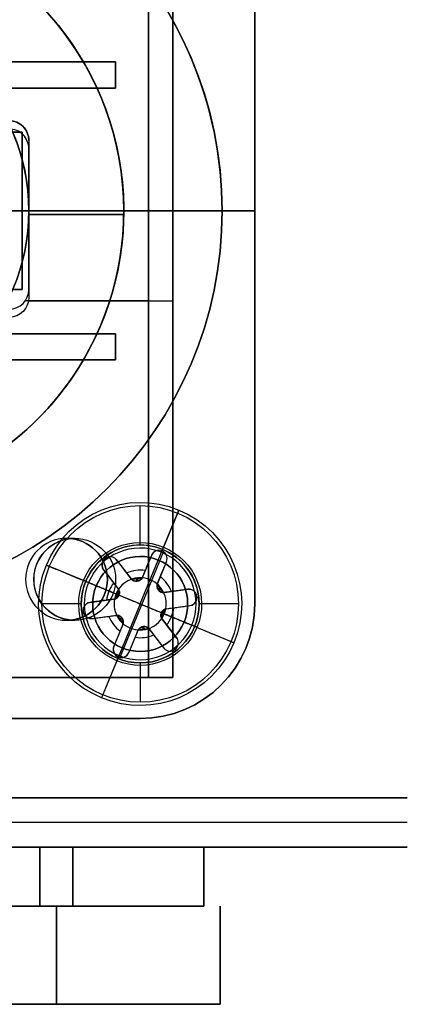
# Model space of a CAD drawing. Header units: millimetres. Extents: x -46 to 44, y -123 to 4.
# Tile 5 of 10: x 6 to 18, y -119 to -89. Entities that reach past the tile are written whole.
import ezdxf

# ---------------------------------------------------------------- set-up
doc = ezdxf.new("R2010")
doc.units = ezdxf.units.MM
doc.layers.add('Livello 01', color=7, linetype='Continuous')

# ---------------------------------------------------------------- blocks, each defined once
blk = doc.blocks.new('MCP045B01GRZ_A')
at = {"layer": 'Livello 01', "color": 254, "true_color": 0xcad1ee}
for p, q in [((234.814, 20.5, 17.657), (234.814, 20.5, -17.657)), ((124.869, 19.75, 17.657), (124.869, 19.75, -17.657)), ((344.76, 19.75, 17.657), (344.76, 19.75, -17.657)), ((234.814, 19, 17.657), (234.814, 19, -17.657))]:
    blk.add_line(p, q, dxfattribs=at)
for points in [[(124.869, 20.5, 17.657), (124.869, 20.5, -17.657)], [(344.76, 20.5, -17.657), (344.76, 20.5, 17.657)], [(124.869, 19, 17.657), (124.869, 19, -17.657)], [(344.76, 19, -17.657), (344.76, 19, 17.657)]]:
    blk.add_open_spline(points, degree=1, dxfattribs=at)
blk = doc.blocks.new('MCA045B01GRZ_A')
at = {"layer": 'Livello 01', "rotation": 360}
blk.add_blockref('MCP045B01GRZ_A', (-232.91, -75.246), dxfattribs=at)
blk = doc.blocks.new('BRD150000A')
at = {"layer": 'Livello 01', "color": 254, "true_color": 0xcad1ee}
for p, q in [((-3.25, 22.75, -25.707), (20.75, 22.75, -25.707)), ((8.75, 22.75, -23.457), (8.75, 21.75, -23.457)), ((8.75, 22.75, -23.457), (8.75, 22.75, -27.957)), ((8.75, 22.75, -27.957), (8.75, 21.75, -27.957)), ((8.75, 21.75, -3.957), (8.75, 15.65, -3.957)), ((8.75, 21.75, -30.457), (8.75, 18.75, -30.457)), ((0, 20.25, -0.979), (23, 20.25, -0.979)), ((11.5, 15.842, -1.957), (11.5, 20.25, -1.957)), ((11.5, 20.25, -1.957), (11.5, 20.25)), ((11.5, 15.842), (11.5, 20.25)), ((23, 0, -0.979), (23, 20.25, -0.979)), ((24.25, 0.25, -25.707), (24.25, 19.25, -25.707)), ((8.75, 18.75, -30.457), (8.75, 18.75, -10.457)), ((8.859, 18.749, -10.457), (8.859, 15.849, -10.457)), ((4.2, 13.8, -2.957), (4.2, 18.5, -2.957)), ((4.2, 18.5, -2.957), (5, 18.5, -2.957)), ((4.6, 18.5, -3.957), (4.6, 18.5, -1.957)), ((5, 13.8, -2.957), (5, 18.5, -2.957)), ((12.5, 13.8, -2.957), (12.5, 18.5, -2.957)), ((12.5, 18.5, -2.957), (13.3, 18.5, -2.957)), ((12.9, 18.5, -3.957), (12.9, 18.5, -1.957)), ((13.3, 13.8, -2.957), (13.3, 18.5, -2.957)), ((20, 18.5), (20, 18.5, -1.957)), ((4.2, 16.15, -3.957), (4.2, 16.15, -1.957)), ((5, 16.15, -1.957), (5, 16.15, -3.957)), ((12.5, 16.15, -3.957), (12.5, 16.15, -1.957)), ((13.3, 16.15, -1.957), (13.3, 16.15, -3.957)), ((20, 16), (20, 16, -1.957)), ((6.35, 15.65, -0.957), (11.15, 15.65, -0.957)), ((6.35, 15.15, -0.957), (6.35, 15.65, -0.957)), ((6.6, 15.85, -0.979), (11.4, 15.85, -0.979)), ((8.75, 15.85, -30.457), (8.75, 12.75, -30.457)), ((8.75, 15.65, -3.957), (8.75, 15.65, 2.043)), ((8.75, 15.65, 2.043), (8.75, 15.15, 2.043)), ((9, 15.85), (9, 15.85, -1.957)), ((11.15, 15.15, -0.957), (11.15, 15.65, -0.957)), ((8.75, 6.75, -30.457), (8.75, 3.65, -30.457)), ((4.2, 1, -2.957), (4.2, 5.7, -2.957)), ((5, 1, -2.957), (5, 5.7, -2.957)), ((12.5, 1, -2.957), (12.5, 5.7, -2.957)), ((13.3, 1, -2.957), (13.3, 5.7, -2.957)), ((6.35, 3.85, -0.957), (6.35, 4.35, -0.957)), ((8.75, 4.35, 2.043), (8.75, 3.85, 2.043)), ((11.15, 3.85, -0.957), (11.15, 4.35, -0.957)), ((6.35, 3.85, -0.957), (11.15, 3.85, -0.957)), ((6.85, 3.65, -0.979), (11.15, 3.65, -0.979)), ((8.75, 3.85, -3.957), (8.75, -2.25, -3.957)), ((8.75, 3.85, 2.043), (8.75, 3.85, -3.957)), ((8.859, 3.651, -10.457), (8.859, 0.751, -10.457)), ((9, 3.65, -1.957), (9, 3.65)), ((11.5, 0, -1.957), (11.5, 3.763, -1.957)), ((11.5, 0), (11.5, 3.763)), ((20, 3.75), (20, 3.75, -1.957)), ((4.2, 3.35, -3.957), (4.2, 3.35, -1.957)), ((5, 3.35, -1.957), (5, 3.35, -3.957)), ((12.5, 3.35, -3.957), (12.5, 3.35, -1.957)), ((13.3, 3.35, -1.957), (13.3, 3.35, -3.957)), ((20, 1.25), (20, 1.25, -1.957)), ((4.2, 1, -2.957), (5, 1, -2.957)), ((4.6, 1, -1.957), (4.6, 1, -3.957)), ((12.5, 1, -2.957), (13.3, 1, -2.957)), ((12.9, 1, -1.957), (12.9, 1, -3.957)), ((8.75, 0.75, -30.457), (8.75, -2.25, -30.457)), ((0, 0, -0.979), (23, 0, -0.979)), ((11.5, 0), (11.5, 0, -1.957)), ((18.95, 0.25, -26.757), (17.75, 0.25, -27.957)), ((18.95, 0.25, -23.457), (18.95, 0.25, -26.757)), ((22.55, 0.25, -23.457), (22.55, 0.25, -26.757)), ((22.55, 0.25, -26.757), (23.75, 0.25, -27.957)), ((8.75, -2.25, -23.457), (8.75, -3.25, -23.457)), ((8.75, -2.25, -27.957), (8.75, -3.25, -27.957))]:
    blk.add_line(p, q, dxfattribs=at)
at = {"layer": 'Livello 01', "color": 254, "true_color": 0xcad1ee, "extrusion": (-2.74448e-17, -8.74227e-08, 1)}
blk.add_arc((20.75, 19.25, -23.457), 3.5, 360, 90, dxfattribs=at)
at = {"layer": 'Livello 01', "color": 254, "true_color": 0xcad1ee, "extrusion": (-2.74449e-17, -8.74227e-08, 1)}
blk.add_arc((20.75, 19.25, -27.957), 3.5, 360, 90, dxfattribs=at)
at = {"layer": 'Livello 01', "color": 254, "true_color": 0xcad1ee, "extrusion": (0, 8.74227e-08, -1)}
for centre, radius, start, end in [((-20.75, 19.25, 25.707), 3.5, 90, 180), ((-20.75, 0.25, 25.107), 1.8, 270, 90), ((-20.75, 0.25, 25.107), 1.8, 90, 270), ((-20.75, 0.25, 25.707), 3.5, 180, 270)]:
    blk.add_arc(centre, radius, start, end, dxfattribs=at)
at = {"layer": 'Livello 01', "color": 254, "true_color": 0xcad1ee, "extrusion": (3.82118e-23, -8.74227e-08, 1)}
blk.add_arc((8.75, 9.75, -3.957), 12, 90, 270, dxfattribs=at)
at = {"layer": 'Livello 01', "color": 254, "true_color": 0xcad1ee, "extrusion": (3.60052e-23, -8.74227e-08, 1)}
for centre in [(8.75, 9.75, -30.457), (8.75, 9.75, -23.457)]:
    blk.add_arc(centre, 12, 90, 270, dxfattribs=at)
at = {"layer": 'Livello 01', "color": 254, "true_color": 0xcad1ee, "extrusion": (-3.60052e-23, 8.74227e-08, -1)}
for start, end in [(270, 90), (90, 270)]:
    blk.add_arc((-8.75, 9.75, 27.957), 12, start, end, dxfattribs=at)
at = {"layer": 'Livello 01', "color": 254, "true_color": 0xcad1ee, "extrusion": (0, -8.74227e-08, 1)}
for centre, radius, start, end in [((8.75, 9.75, -13.707), 12, 90, 270), ((8.75, 9.75, -29.207), 12, 90, 270), ((8.75, 9.75, -13.707), 12, 270, 90), ((8.75, 9.75, -29.207), 12, 270, 90), ((8.75, 9.75, -20.457), 9, 16.7914, 169.436), ((8.75, 9.75, -20.457), 6.1, 90, 270), ((8.75, 9.75, -20.457), 6.1, 270, 90), ((8.75, 9.75, -20.457), 9, 190.564, 270), ((8.75, 9.75, -20.457), 9, 270, 343.2086)]:
    blk.add_arc(centre, radius, start, end, dxfattribs=at)
at = {"layer": 'Livello 01', "color": 254, "true_color": 0xcad1ee, "extrusion": (3.95357e-23, -8.74227e-08, 1)}
for centre in [(8.75, 9.75, -23.457), (8.75, 9.75, -30.457)]:
    blk.add_arc(centre, 12, 270, 90, dxfattribs=at)
at = {"layer": 'Livello 01', "color": 254, "true_color": 0xcad1ee, "extrusion": (-3.77705e-23, 8.74227e-08, -1)}
blk.add_arc((-8.75, 9.75, 3.957), 12, 90, 270, dxfattribs=at)
at = {"layer": 'Livello 01', "color": 254, "true_color": 0xcad1ee, "extrusion": (4.46045e-17, 8.74227e-08, -1)}
blk.add_arc((-8.75, 9.75, 10.457), 9, 10.564, 163.2086, dxfattribs=at)
at = {"layer": 'Livello 01', "color": 254, "true_color": 0xcad1ee, "extrusion": (1.49245e-16, 8.74227e-08, -1)}
blk.add_arc((-8.75, 9.75, 30.457), 9, 10.564, 163.2086, dxfattribs=at)
at = {"layer": 'Livello 01', "color": 254, "true_color": 0xcad1ee, "extrusion": (0, 0, -1)}
for centre, radius, start, end in [((-20, 17.25), 1.25, 360, 180), ((-20, 17.25, 1.957), 1.25, 360, 180), ((-20, 17.25, 0.979), 1.25, 0, 180), ((-20, 17.25), 1.25, 180, 0), ((-20, 17.25, 0.979), 1.25, 180, 0), ((-6.6, 15.25), 0.6, 0, 90), ((-6.6, 15.25, 0.979), 0.6, 0, 90), ((-11.4, 15.25), 0.6, 90, 270), ((-11.4, 15.25, 1.957), 0.6, 90, 270), ((-11.4, 15.25, 0.979), 0.6, 90, 270), ((-11.15, 4.25), 0.6, 90, 270), ((-11.15, 4.25, 1.957), 0.6, 90, 270), ((-11.15, 4.25, 0.979), 0.6, 90, 270), ((-6.85, 4.25), 0.6, 270, 0), ((-6.85, 4.25, 1.957), 0.6, 270, 0), ((-6.85, 4.25, 0.979), 0.6, 270, 0), ((-20, 2.5), 1.25, 0, 180), ((-20, 2.5, 1.957), 1.25, 0, 180), ((-20, 2.5, 0.979), 1.25, 0, 180), ((-20, 2.5), 1.25, 180, 0), ((-20, 2.5, 0.979), 1.25, 180, 0)]:
    blk.add_arc(centre, radius, start, end, dxfattribs=at)
at = {"layer": 'Livello 01', "color": 254, "true_color": 0xcad1ee}
for centre, radius, start, end in [((20, 17.25, -1.957), 1.25, 180, 0), ((6.6, 15.25, -1.957), 0.6, 90, 180), ((20, 2.5, -1.957), 1.25, 180, 0)]:
    blk.add_arc(centre, radius, start, end, dxfattribs=at)
at = {"layer": 'Livello 01', "color": 254, "true_color": 0xcad1ee, "extrusion": (3.22143e-23, -8.74227e-08, 1)}
for start, end in [(90, 270), (270, 90)]:
    blk.add_arc((8.75, 9.75, -30.457), 6.1, start, end, dxfattribs=at)
at = {"layer": 'Livello 01', "color": 254, "true_color": 0xcad1ee, "extrusion": (-3.91595e-23, 8.74227e-08, -1)}
for start, end in [(270, 90), (90, 270)]:
    blk.add_arc((-8.75, 9.75, 10.457), 6.1, start, end, dxfattribs=at)
at = {"layer": 'Livello 01', "color": 254, "true_color": 0xcad1ee, "extrusion": (4.7994e-16, 8.74227e-08, -1)}
blk.add_arc((-8.75, 9.75, 30.457), 9, 270, 349.436, dxfattribs=at)
at = {"layer": 'Livello 01', "color": 254, "true_color": 0xcad1ee, "extrusion": (3.13697e-16, 8.74227e-08, -1)}
blk.add_arc((-8.75, 9.75, 10.457), 9, 270, 349.436, dxfattribs=at)
at = {"layer": 'Livello 01', "color": 254, "true_color": 0xcad1ee, "extrusion": (6.75807e-16, -8.74227e-08, 1)}
blk.add_arc((8.75, 9.75, -30.457), 9, 270, 343.2086, dxfattribs=at)
at = {"layer": 'Livello 01', "color": 254, "true_color": 0xcad1ee, "extrusion": (8.62966e-17, 8.74227e-08, -1)}
blk.add_arc((-8.75, 9.75, 10.457), 9, 196.7914, 270, dxfattribs=at)
at = {"layer": 'Livello 01', "color": 254, "true_color": 0xcad1ee, "extrusion": (2.63707e-23, -8.74227e-08, 1)}
for start, end in [(90, 270), (270, 90)]:
    blk.add_arc((20.75, 0.25, -27.957), 3, start, end, dxfattribs=at)
at = {"layer": 'Livello 01', "color": 254, "true_color": 0xcad1ee, "extrusion": (-2.83559e-23, 8.74227e-08, -1)}
for start, end in [(270, 90), (90, 270)]:
    blk.add_arc((-20.75, 0.25, 23.457), 1.8, start, end, dxfattribs=at)
at = {"layer": 'Livello 01', "color": 254, "true_color": 0xcad1ee, "extrusion": (3.62014e-23, -8.74227e-08, 1)}
blk.add_arc((20.75, 0.25, -26.757), 1.8, 90, 270, dxfattribs=at)
at = {"layer": 'Livello 01', "color": 254, "true_color": 0xcad1ee, "extrusion": (5.65996e-23, -8.74227e-08, 1)}
blk.add_arc((20.75, 0.25, -26.757), 1.8, 270, 90, dxfattribs=at)
at = {"layer": 'Livello 01', "color": 254, "true_color": 0xcad1ee, "extrusion": (-2.74447e-17, -8.74227e-08, 1)}
for centre in [(20.75, 0.25, -23.457), (20.75, 0.25, -27.957)]:
    blk.add_arc(centre, 3.5, 270, 360, dxfattribs=at)
at = {"layer": 'Livello 01', "color": 254, "true_color": 0xcad1ee}
for points in [[(20.75, 22.75, -23.457), (-3.25, 22.75, -23.457)], [(-3.25, 22.75, -27.957), (20.75, 22.75, -27.957)], [(20.75, 22.75, -27.957), (20.75, 22.75, -23.457)], [(8.75, 21.75, -23.457), (8.75, 21.75, -3.957)], [(8.75, 21.75, -30.457), (8.75, 21.75, -27.957)], [(23, 20.25, -1.957), (0, 20.25, -1.957)], [(0, 20.25), (23, 20.25)], [(23, 0, -1.957), (23, 20.25, -1.957)], [(23, 20.25), (23, 20.25, -1.957)], [(23, 20.25), (23, 0)], [(24.25, 0.25, -23.457), (24.25, 19.25, -23.457)], [(24.25, 19.25, -23.457), (24.25, 19.25, -27.957)], [(24.25, 19.25, -27.957), (24.25, 0.25, -27.957)], [(4.2, 13.8, -3.957), (4.2, 18.5, -3.957)], [(4.2, 18.5, -3.957), (5, 18.5, -3.957)], [(4.2, 18.5, -1.957), (4.2, 18.5, -3.957)], [(4.2, 13.8, -1.957), (4.2, 18.5, -1.957)], [(5, 18.5, -1.957), (4.2, 18.5, -1.957)], [(5, 18.5, -3.957), (5, 13.8, -3.957)], [(5, 18.5, -3.957), (5, 18.5, -1.957)], [(5, 18.5, -1.957), (5, 13.8, -1.957)], [(12.5, 13.8, -3.957), (12.5, 18.5, -3.957)], [(12.5, 18.5, -3.957), (13.3, 18.5, -3.957)], [(12.5, 18.5, -1.957), (12.5, 18.5, -3.957)], [(12.5, 13.8, -1.957), (12.5, 18.5, -1.957)], [(13.3, 18.5, -1.957), (12.5, 18.5, -1.957)], [(13.3, 18.5, -3.957), (13.3, 13.8, -3.957)], [(13.3, 18.5, -3.957), (13.3, 18.5, -1.957)], [(13.3, 18.5, -1.957), (13.3, 13.8, -1.957)], [(18.75, 17.25), (18.75, 17.25, -1.957)], [(21.25, 17.25, -1.957), (21.25, 17.25)], [(6.35, 15.65, -3.957), (11.15, 15.65, -3.957)], [(6.35, 15.15, -3.957), (6.35, 15.65, -3.957)], [(6.35, 15.65, -3.957), (6.35, 15.65, 2.043)], [(6.35, 15.65, 2.043), (11.15, 15.65, 2.043)], [(6.35, 15.65, 2.043), (6.35, 15.15, 2.043)], [(6.6, 15.85), (6.6, 15.85, -1.957)], [(6.6, 15.85, -1.957), (11.4, 15.85, -1.957)], [(6.6, 15.85), (11.4, 15.85)], [(8.75, 15.85, -30.457), (8.75, 15.85, -10.457)], [(11.15, 15.65, -3.957), (11.15, 15.15, -3.957)], [(11.15, 15.65, 2.043), (11.15, 15.65, -3.957)], [(11.15, 15.65, 2.043), (11.15, 15.15, 2.043)], [(11.4, 15.85, -1.957), (11.4, 15.85)], [(4.2, 1, -3.957), (4.2, 5.7, -3.957)], [(4.2, 1, -1.957), (4.2, 5.7, -1.957)], [(5, 5.7, -3.957), (5, 1, -3.957)], [(5, 5.7, -1.957), (5, 1, -1.957)], [(12.5, 1, -3.957), (12.5, 5.7, -3.957)], [(12.5, 1, -1.957), (12.5, 5.7, -1.957)], [(13.3, 5.7, -3.957), (13.3, 1, -3.957)], [(13.3, 5.7, -1.957), (13.3, 1, -1.957)], [(6.35, 3.85, -3.957), (6.35, 4.35, -3.957)], [(6.35, 4.35, 2.043), (6.35, 3.85, 2.043)], [(11.15, 4.35, -3.957), (11.15, 3.85, -3.957)], [(11.15, 4.35, 2.043), (11.15, 3.85, 2.043)], [(11.15, 3.85, -3.957), (6.35, 3.85, -3.957)], [(6.35, 3.85, 2.043), (6.35, 3.85, -3.957)], [(11.15, 3.85, 2.043), (6.35, 3.85, 2.043)], [(11.15, 3.65, -1.957), (6.85, 3.65, -1.957)], [(6.85, 3.65, -1.957), (6.85, 3.65)], [(6.85, 3.65), (11.15, 3.65)], [(8.75, 3.65, -10.457), (8.75, 3.65, -30.457)], [(11.15, 3.85, -3.957), (11.15, 3.85, 2.043)], [(11.15, 3.65), (11.15, 3.65, -1.957)], [(20.75, 2.05, -26.757), (20.75, 3.25, -27.957)], [(18.75, 2.5), (18.75, 2.5, -1.957)], [(21.25, 2.5, -1.957), (21.25, 2.5)], [(20.75, 2.05, -23.457), (20.75, 2.05, -26.757)], [(5, 1, -3.957), (4.2, 1, -3.957)], [(4.2, 1, -3.957), (4.2, 1, -1.957)], [(4.2, 1, -1.957), (5, 1, -1.957)], [(5, 1, -1.957), (5, 1, -3.957)], [(13.3, 1, -3.957), (12.5, 1, -3.957)], [(12.5, 1, -3.957), (12.5, 1, -1.957)], [(12.5, 1, -1.957), (13.3, 1, -1.957)], [(13.3, 1, -1.957), (13.3, 1, -3.957)], [(8.75, 0.75, -10.457), (8.75, 0.75, -30.457)], [(0, 0, -1.957), (23, 0, -1.957)], [(23, 0), (0, 0)], [(23, 0), (23, 0, -1.957)], [(24.25, 0.25, -27.957), (24.25, 0.25, -23.457)], [(20.75, -1.55, -26.757), (20.75, -1.55, -23.457)], [(20.75, -2.75, -27.957), (20.75, -1.55, -26.757)], [(8.75, -2.25, -3.957), (8.75, -2.25, -23.457)], [(8.75, -2.25, -27.957), (8.75, -2.25, -30.457)]]:
    blk.add_open_spline(points, degree=1, dxfattribs=at)
blk = doc.blocks.new('KWIRE449')
at = {"layer": 'Livello 01', "extrusion": (5.03766e-15, -6.93903e-15, -1), "rotation": 359.9999999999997}
blk.add_blockref('BRD150000A', (0, 0, 207.892), dxfattribs=at)
at = {"layer": 'Livello 01', "rotation": 180.000001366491}
blk.add_blockref('BRD150000A', (0, 19.5, -367.978), dxfattribs=at)
blk = doc.blocks.new('VTA2.9X13STIN0')
at = {"layer": 'Livello 01', "color": 254, "true_color": 0xcad1ee}
for p, q in [((0, -1.65, 1.45), (0, 0, 3.1)), ((0, -1.65, -1.45), (0, 0, -3.1)), ((-1.875, 0), (-3.1, 0)), ((-1.299, -0.8, 1.001), (-1.299, -0.086, 1.001)), ((-1.299, -0.8, -1.001), (-1.299, -0.086, -1.001)), ((-1.121, -0.8, -0.359), (-1.121, -0.254, -0.359)), ((-1.121, -0.8, 0.359), (-1.121, -0.254, 0.359)), ((-0.871, -0.8, -0.792), (-0.871, -0.254, -0.792)), ((-0.871, -0.8, 0.792), (-0.871, -0.254, 0.792)), ((-0.25, -0.8, -1.14), (-0.25, -0.258, -1.14)), ((-0.25, -0.8, 1.14), (-0.25, -0.258, 1.14)), ((0, -0.045, -1.75), (0, 0, -1.875)), ((0, 0, -3.1), (0, 0, -1.875)), ((0, 0, 1.875), (0, 0, 3.1)), ((0, -0.045, 1.75), (0, 0, 1.875)), ((0, -0.8, -1.75), (0, -0.045, -1.75)), ((0, -0.8, 1.75), (0, -0.045, 1.75)), ((0.25, -0.8, -1.14), (0.25, -0.258, -1.14)), ((0.25, -0.8, 1.14), (0.25, -0.258, 1.14)), ((0.862, -0.8, -0.786), (0.862, -0.258, -0.786)), ((0.871, -0.8, 0.792), (0.871, -0.254, 0.792)), ((1.112, -0.8, -0.353), (1.112, -0.258, -0.353)), ((1.121, -0.8, 0.359), (1.121, -0.254, 0.359)), ((1.299, -0.8, -1), (1.299, -0.086, -1)), ((1.299, -0.8, 1.001), (1.299, -0.086, 1.001)), ((1.549, -0.8, -0.75), (1.549, -0.056, -0.75)), ((1.55, -0.8, 0.75), (1.55, -0.056, 0.75)), ((3.1, 0), (1.875, 0)), ((-1.442, -0.461, -0.544), (-0.8, -0.461, -0.173)), ((-1.442, -0.461, 0.544), (-0.8, -0.461, 0.173)), ((-1.192, -0.461, -0.977), (-0.55, -0.461, -0.606)), ((-1.192, -0.461, 0.977), (-0.55, -0.461, 0.606)), ((-0.7, -0.4), (-0.776, -0.4)), ((-0.738, -0.4, -0.117), (-0.738, -0.4, 0.117)), ((-0.7, -0.8), (-0.7, -0.4)), ((-0.45, -0.8, -0.579), (-0.45, -0.4, -0.579)), ((-0.45, -0.8, 0.579), (-0.45, -0.4, 0.579)), ((-0.299, -0.4, 0.648), (-0.427, -0.4, 0.648)), ((-0.299, -0.4, -0.648), (-0.427, -0.4, -0.648)), ((-0.381, -0.4, 0.592), (-0.381, -0.4, 0.676)), ((-0.381, -0.4, -0.676), (-0.381, -0.4, -0.592)), ((-0.25, -0.464, -1.5), (-0.25, -0.464, -0.779)), ((-0.25, -0.464, 0.779), (-0.25, -0.464, 1.5)), ((0.25, -0.464, -1.5), (0.25, -0.464, -0.779)), ((0.25, -0.464, 0.779), (0.25, -0.464, 1.5)), ((0.427, -0.4, 0.648), (0.299, -0.4, 0.648)), ((0.427, -0.4, -0.648), (0.299, -0.4, -0.648)), ((0.381, -0.4, 0.592), (0.381, -0.4, 0.676)), ((0.381, -0.4, -0.676), (0.381, -0.4, -0.592)), ((0.45, -0.8, -0.579), (0.45, -0.4, -0.579)), ((0.45, -0.8, 0.579), (0.45, -0.4, 0.579)), ((0.55, -0.461, 0.606), (1.192, -0.461, 0.977)), ((0.55, -0.464, -0.606), (1.174, -0.464, -0.967)), ((0.776, -0.4), (0.7, -0.4)), ((0.738, -0.4, -0.117), (0.738, -0.4, 0.117)), ((0.8, -0.461, 0.173), (1.442, -0.461, 0.544)), ((0.8, -0.464, -0.173), (1.424, -0.464, -0.533)), ((0.7, -0.8, 0), (-0.7, -0.8, 0)), ((0.045, -0.8, -1.746), (0.045, -0.8, 1.746)), ((0, -10.489, 1.45), (0, -1.65, 1.45)), ((0, -10.489, -1.45), (0, -1.65, -1.45)), ((0, -13), (0, -10.489, 1.45)), ((0, -13), (0, -10.489, -1.45))]:
    blk.add_line(p, q, dxfattribs=at)
at = {"layer": 'Livello 01', "color": 254, "true_color": 0xcad1ee, "extrusion": (0, -1, 0)}
for centre, radius, start, end in [((0, 0), 3.1, 0, 180), ((0, 0), 3.1, 180, 0), ((0, 0), 1.875, 180, 0), ((0, 0), 1.875, 0, 180), ((-0.45, -0.779, 0.4), 0.2, 13.5005, 106.4995), ((0.9, 0, 0.4), 0.2, 180, 226.4995), ((-0.9, 0, 0.8), 0.2, 300, 60), ((-0.45, -0.779, 0.8), 0.2, 360, 120), ((-0.45, 0.779, 0.8), 0.2, 240, 0), ((0.45, -0.779, 0.8), 0.2, 60, 180), ((0.45, 0.779, 0.8), 0.2, 180, 300), ((0.9, 0, 0.8), 0.2, 120, 180), ((0, 0, 1.65), 1.45, 0, 180), ((0, 0, 10.489), 1.45, 180, 0)]:
    blk.add_arc(centre, radius, start, end, dxfattribs=at)
at = {"layer": 'Livello 01', "color": 254, "true_color": 0xcad1ee, "extrusion": (0, 1, 0)}
for centre, radius, start, end in [((1.299, 0.75, -0.421), 0.251, 0, 115.203), ((1.299, -0.75, -0.421), 0.251, 244.797, 0), ((1.299, -0.75, -0.428), 0.251, 0, 55.203), ((1.299, 0.75, -0.428), 0.251, 304.797, 0), ((0, 0, -0.307), 1.031, 344.027, 0), ((0, 0, -0.307), 1.031, 0, 15.973), ((0.9, 0, -0.592), 0.2, 120, 240), ((0, 0, -0.4), 0.776, 349.2253, 0), ((0, 0, -0.4), 0.776, 360, 10.7747), ((0.9, 0, -0.4), 0.2, 133.5005, 226.4995), ((0, 0, -0.307), 1.031, 284.027, 315.973), ((0, 0, -0.307), 1.031, 44.027, 75.973), ((0.45, -0.779, -0.592), 0.2, 60, 180), ((0.45, 0.779, -0.592), 0.2, 180, 300), ((0, 0, -0.4), 0.776, 289.2253, 310.7747), ((0, 0, -0.4), 0.776, 49.2253, 70.7747), ((0.45, 0.779, -0.4), 0.2, 193.5005, 286.4995), ((0, -1.5, -0.423), 0.25, 180, 360), ((0, 1.5, -0.423), 0.25, 0, 180), ((0, 0, -0.307), 1.031, 224.027, 255.973), ((0, 0, -0.307), 1.031, 104.027, 135.973), ((-0.45, -0.779, -0.592), 0.2, 0, 120), ((-0.45, 0.779, -0.592), 0.2, 240, 0), ((0, 0, -0.4), 0.776, 229.2253, 250.7747), ((0, 0, -0.4), 0.776, 109.2253, 130.7747), ((-0.45, -0.779, -0.4), 0.2, 13.5005, 106.4995), ((-0.45, 0.779, -0.4), 0.2, 253.5005, 346.4995), ((-0.9, 0, -0.4), 0.2, 0, 46.4995), ((-0.9, 0, -0.592), 0.2, 300, 0), ((-0.9, 0, -0.592), 0.2, 0, 60), ((0, 0, -0.4), 0.776, 180, 190.7747), ((0, 0, -0.4), 0.776, 169.2253, 180), ((0, 0, -0.307), 1.031, 180, 195.973), ((0, 0, -0.307), 1.031, 164.027, 180), ((-1.299, -0.75, -0.423), 0.25, 120, 300), ((-1.299, 0.75, -0.423), 0.251, 64.797, 235.203), ((1.299, 0.75, -0.8), 0.251, 0, 115.203), ((1.299, -0.75, -0.8), 0.251, 0, 55.203), ((1.299, -0.75, -0.8), 0.251, 244.797, 0), ((1.299, 0.75, -0.8), 0.251, 304.797, 0), ((0, -1.5, -0.8), 0.25, 180, 360), ((0, 1.5, -0.8), 0.25, 360, 180), ((-0.9, 0, -0.8), 0.2, 300, 360), ((-1.299, -0.75, -0.8), 0.25, 120, 300), ((-1.299, 0.75, -0.8), 0.251, 64.797, 235.203), ((0, 0, -1.395), 1.705, 0, 180), ((0, 0, -1.395), 1.705, 180, 0), ((0, 0, -1.65), 1.45, 180, 0), ((0, 0, -6.07), 1.45, 0, 180), ((0, 0, -6.07), 1.45, 180, 0), ((0, 0, -10.489), 1.45, 0, 180), ((0, 0, -11.619), 0.798, 0, 180), ((0, 0, -11.619), 0.798, 180, 0)]:
    blk.add_arc(centre, radius, start, end, dxfattribs=at)
at = {"layer": 'Livello 01', "color": 254, "true_color": 0xcad1ee}
for points, degree in [([(-3.1, 0), (-1.45, -1.65)], 1), ([(1.875, 0), (0.776, -0.4)], 1), ([(1.45, -1.65), (3.1, 0)], 1), ([(-0.776, -0.4), (-1.875, 0)], 1), ([(-1.55, -0.056, 0.75), (-1.55, -0.8, 0.75)], 1), ([(-1.55, -0.056, -0.75), (-1.55, -0.8, -0.75)], 1), ([(-1.442, -0.121, -0.544), (-1.507, -0.093, -0.589), (-1.55, -0.069, -0.667), (-1.55, -0.056, -0.75)], 3), ([(-1.442, -0.121, 0.544), (-1.508, -0.093, 0.589), (-1.55, -0.069, 0.668), (-1.55, -0.056, 0.75)], 3), ([(-1.442, -0.8, -0.544), (-1.442, -0.121, -0.544)], 1), ([(-1.442, -0.121, -0.544), (-1.228, -0.21, -0.421), (-1.015, -0.299, -0.297), (-0.8, -0.385, -0.173)], 3), ([(-0.8, -0.385, 0.173), (-1.015, -0.299, 0.297), (-1.228, -0.21, 0.421), (-1.442, -0.121, 0.544)], 3), ([(-1.442, -0.121, 0.544), (-1.442, -0.8, 0.544)], 1), ([(-1.192, -0.8, 0.977), (-1.192, -0.121, 0.977)], 1), ([(-0.55, -0.385, -0.606), (-0.765, -0.299, -0.73), (-0.978, -0.21, -0.854), (-1.192, -0.121, -0.977)], 3), ([(-1.192, -0.121, -0.977), (-1.192, -0.8, -0.977)], 1), ([(-1.192, -0.121, 0.977), (-0.978, -0.21, 0.854), (-0.765, -0.299, 0.73), (-0.55, -0.385, 0.606)], 3), ([(-0.25, -0.8, -1.5), (-0.25, -0.129, -1.5)], 1), ([(-0.25, -0.129, -1.5), (-0.25, -0.215, -1.26), (-0.25, -0.301, -1.02), (-0.25, -0.385, -0.779)], 3), ([(-0.25, -0.385, 0.779), (-0.25, -0.301, 1.02), (-0.25, -0.215, 1.26), (-0.25, -0.129, 1.5)], 3), ([(-0.25, -0.8, 1.5), (-0.25, -0.129, 1.5)], 1), ([(0.25, -0.385, -0.779), (0.25, -0.301, -1.02), (0.25, -0.215, -1.26), (0.25, -0.129, -1.5)], 3), ([(0.25, -0.129, -1.5), (0.25, -0.8, -1.5)], 1), ([(0.25, -0.8, 1.5), (0.25, -0.129, 1.5)], 1), ([(0.25, -0.129, 1.5), (0.25, -0.215, 1.26), (0.25, -0.301, 1.02), (0.25, -0.385, 0.779)], 3), ([(0.55, -0.385, 0.606), (0.765, -0.299, 0.73), (0.978, -0.21, 0.854), (1.192, -0.121, 0.977)], 3), ([(1.174, -0.129, -0.967), (0.966, -0.215, -0.847), (0.759, -0.301, -0.727), (0.55, -0.385, -0.606)], 3), ([(1.442, -0.121, 0.544), (1.228, -0.21, 0.421), (1.015, -0.299, 0.297), (0.8, -0.385, 0.173)], 3), ([(0.8, -0.385, -0.173), (1.009, -0.301, -0.294), (1.216, -0.215, -0.414), (1.424, -0.129, -0.533)], 3), ([(1.174, -0.8, -0.967), (1.174, -0.129, -0.967)], 1), ([(1.192, -0.121, 0.977), (1.192, -0.8, 0.977)], 1), ([(1.424, -0.129, -0.533), (1.424, -0.8, -0.533)], 1), ([(1.442, -0.8, 0.544), (1.442, -0.121, 0.544)], 1), ([(-0.8, -0.385, -0.173), (-0.786, -0.39, -0.165), (-0.774, -0.395, -0.156), (-0.762, -0.4, -0.145)], 3), ([(-0.762, -0.4, 0.145), (-0.774, -0.395, 0.156), (-0.786, -0.39, 0.165), (-0.8, -0.385, 0.173)], 3), ([(-0.8, -0.385, 0.173), (-0.8, -0.8, 0.173)], 1), ([(-0.8, -0.8, -0.173), (-0.8, -0.385, -0.173)], 1), ([(-0.507, -0.4, -0.588), (-0.522, -0.395, -0.592), (-0.536, -0.39, -0.598), (-0.55, -0.385, -0.606)], 3), ([(-0.55, -0.385, 0.606), (-0.536, -0.39, 0.598), (-0.522, -0.395, 0.592), (-0.507, -0.4, 0.588)], 3), ([(-0.55, -0.385, -0.606), (-0.55, -0.8, -0.606)], 1), ([(-0.55, -0.8, 0.606), (-0.55, -0.385, 0.606)], 1), ([(-0.25, -0.385, -0.779), (-0.25, -0.39, -0.764), (-0.252, -0.395, -0.748), (-0.256, -0.4, -0.733)], 3), ([(-0.256, -0.4, 0.733), (-0.252, -0.395, 0.748), (-0.25, -0.39, 0.764), (-0.25, -0.385, 0.779)], 3), ([(-0.25, -0.8, -0.779), (-0.25, -0.385, -0.779)], 1), ([(-0.25, -0.385, 0.779), (-0.25, -0.8, 0.779)], 1), ([(0.256, -0.4, -0.733), (0.252, -0.395, -0.748), (0.25, -0.39, -0.764), (0.25, -0.385, -0.779)], 3), ([(0.25, -0.385, 0.779), (0.25, -0.39, 0.764), (0.252, -0.395, 0.748), (0.256, -0.4, 0.733)], 3), ([(0.25, -0.385, -0.779), (0.25, -0.8, -0.779)], 1), ([(0.25, -0.8, 0.779), (0.25, -0.385, 0.779)], 1), ([(0.55, -0.385, -0.606), (0.536, -0.39, -0.598), (0.522, -0.395, -0.592), (0.507, -0.4, -0.588)], 3), ([(0.507, -0.4, 0.588), (0.522, -0.395, 0.592), (0.536, -0.39, 0.598), (0.55, -0.385, 0.606)], 3), ([(0.55, -0.8, -0.606), (0.55, -0.385, -0.606)], 1), ([(0.55, -0.385, 0.606), (0.55, -0.8, 0.606)], 1), ([(0.7, -0.8), (0.7, -0.4)], 1), ([(0.762, -0.4, -0.145), (0.774, -0.395, -0.156), (0.786, -0.39, -0.165), (0.8, -0.385, -0.173)], 3), ([(0.8, -0.385, 0.173), (0.786, -0.39, 0.165), (0.774, -0.395, 0.156), (0.762, -0.4, 0.145)], 3), ([(0.8, -0.385, -0.173), (0.8, -0.8, -0.173)], 1), ([(0.8, -0.385, 0.173), (0.8, -0.8, 0.173)], 1), ([(-1.442, -0.8, -0.544), (-0.8, -0.8, -0.173)], 1), ([(-0.8, -0.8, 0.173), (-1.442, -0.8, 0.544)], 1), ([(-0.55, -0.8, -0.606), (-1.192, -0.8, -0.977)], 1), ([(-1.192, -0.8, 0.977), (-0.55, -0.8, 0.606)], 1), ([(-0.25, -0.8, -1.5), (-0.25, -0.8, -0.779)], 1), ([(-0.25, -0.8, 0.779), (-0.25, -0.8, 1.5)], 1), ([(0.25, -0.8, -0.779), (0.25, -0.8, -1.5)], 1), ([(0.25, -0.8, 1.5), (0.25, -0.8, 0.779)], 1), ([(1.174, -0.8, -0.967), (0.55, -0.8, -0.606)], 1), ([(0.55, -0.8, 0.606), (1.192, -0.8, 0.977)], 1), ([(1.442, -0.8, 0.544), (0.8, -0.8, 0.173)], 1), ([(0.8, -0.8, -0.173), (1.424, -0.8, -0.533)], 1), ([(-1.45, -1.65), (-1.45, -10.489)], 1), ([(1.45, -10.489), (1.45, -1.65)], 1), ([(-1.45, -10.489), (0, -13)], 1), ([(0, -13), (1.45, -10.489)], 1)]:
    blk.add_open_spline(points, degree=degree, dxfattribs=at)
for points, knots in [([(-1.192, -0.121, -0.977), (-1.266, -0.093, -1.012), (-1.357, -0.068, -1.008), (-1.502, -0.042, -0.92), (-1.55, -0.042, -0.835), (-1.55, -0.056, -0.75)], [-0.536405, -0.536405, -0.536405, -0.536405, -0.2682025, -0.2682025, 0, 0, 0, 0]), ([(-1.192, -0.121, 0.977), (-1.266, -0.093, 1.012), (-1.358, -0.068, 1.008), (-1.503, -0.042, 0.92), (-1.55, -0.042, 0.834), (-1.55, -0.056, 0.75)], [0, 0, 0, 0, 0.2681557, 0.2681557, 0.5363114, 0.5363114, 0.5363114, 0.5363114]), ([(0.25, -0.129, -1.5), (0.25, -0.106, -1.564), (0.225, -0.085, -1.627), (0.134, -0.054, -1.721), (0.067, -0.046, -1.75), (-0.067, -0.045, -1.75), (-0.133, -0.054, -1.722), (-0.225, -0.085, -1.627), (-0.25, -0.106, -1.564), (-0.25, -0.129, -1.5)], [-0.8278436, -0.8278436, -0.8278436, -0.8278436, -0.6208827, -0.6208827, -0.4139218, -0.4139218, -0.2069609, -0.2069609, 0, 0, 0, 0]), ([(-0.25, -0.129, 1.5), (-0.25, -0.106, 1.564), (-0.225, -0.085, 1.627), (-0.134, -0.054, 1.721), (-0.067, -0.046, 1.75), (0.067, -0.045, 1.75), (0.133, -0.054, 1.722), (0.225, -0.085, 1.627), (0.25, -0.106, 1.564), (0.25, -0.129, 1.5)], [-0.8278439, -0.8278439, -0.8278439, -0.8278439, -0.6208829, -0.6208829, -0.4139219, -0.4139219, -0.206961, -0.206961, 0, 0, 0, 0]), ([(1.424, -0.129, -0.533), (1.479, -0.106, -0.565), (1.522, -0.085, -0.619), (1.557, -0.054, -0.745), (1.549, -0.046, -0.817), (1.482, -0.045, -0.933), (1.425, -0.054, -0.976), (1.296, -0.085, -1.009), (1.229, -0.106, -0.998), (1.174, -0.129, -0.967)], [-0.8278413, -0.8278413, -0.8278413, -0.8278413, -0.620881, -0.620881, -0.4139207, -0.4139207, -0.2069603, -0.2069603, 0, 0, 0, 0]), ([(1.192, -0.121, 0.977), (1.247, -0.1, 1.003), (1.311, -0.081, 1.008), (1.431, -0.053, 0.972), (1.484, -0.045, 0.931), (1.548, -0.045, 0.821), (1.557, -0.053, 0.753), (1.529, -0.081, 0.632), (1.492, -0.1, 0.579), (1.442, -0.121, 0.544)], [-0.7830902, -0.7830902, -0.7830902, -0.7830902, -0.5873177, -0.5873177, -0.3915451, -0.3915451, -0.1957726, -0.1957726, 0, 0, 0, 0])]:
    blk.add_open_spline(points, degree=3, knots=knots, dxfattribs=at)
blk = doc.blocks.new('MCP037V01GRZ_C')
at = {"layer": 'Livello 01', "color": 254, "true_color": 0xcad1ee}
for q in [(80, 0), (80, -23.88, 3)]:
    blk.add_line((80, -23.88), q, dxfattribs=at)
blk.add_arc((5, -18.88), 5, 180, 270, dxfattribs=at)
for points in [[(0, -5), (0, -18.88)], [(160, -18.88), (160, -5)], [(0, -18.88, 3), (0, -18.88)], [(160, -18.88), (160, -18.88, 3)], [(5, -23.88), (155, -23.88)], [(5, -23.88), (5, -23.88, 3)], [(155, -23.88, 3), (155, -23.88)]]:
    blk.add_open_spline(points, degree=1, dxfattribs=at)
blk = doc.blocks.new('MCP037G03GRZ_D')
at = {"layer": 'Livello 01', "color": 254, "true_color": 0xcad1ee}
for p, q in [((0, -11.44), (0, 11.44)), ((-34.15, -7.44), (-34.15, -7.44, 1.8)), ((34.15, -7.44), (34.15, -7.44, 1.8)), ((0, -11.44), (0, -11.44, 1.8))]:
    blk.add_line(p, q, dxfattribs=at)
blk.add_arc((-74, -6.44), 5, 180, 270, dxfattribs=at)
for points in [[(-54.65, -7.44), (-54.65, 7.44)], [(-13.65, 7.44), (-13.65, -7.44)], [(13.65, -7.44), (13.65, 7.44)], [(54.65, 7.44), (54.65, -7.44)], [(-79, 6.44), (-79, -6.44)], [(79, -6.44), (79, 6.44)], [(-79, -6.44, 1.8), (-79, -6.44)], [(79, -6.44), (79, -6.44, 1.8)], [(-13.65, -7.44), (-54.65, -7.44)], [(-54.65, -7.44, 1.8), (-54.65, -7.44)], [(-13.65, -7.44, 1.8), (-13.65, -7.44)], [(54.65, -7.44), (13.65, -7.44)], [(13.65, -7.44, 1.8), (13.65, -7.44)], [(54.65, -7.44), (54.65, -7.44, 1.8)], [(-74, -11.44), (74, -11.44)], [(-74, -11.44), (-74, -11.44, 1.8)], [(74, -11.44, 1.8), (74, -11.44)]]:
    blk.add_open_spline(points, degree=1, dxfattribs=at)
blk = doc.blocks.new('MCA037V01GRZ_C')
at = {"layer": 'Livello 01', "rotation": 360}
for name, p in [('MCP037V01GRZ_C', (-99.897, 20.931, -1)), ('MCP037G03GRZ_D', (-19.897, 8.991, 2))]:
    blk.add_blockref(name, p, dxfattribs=at)

msp = doc.modelspace()

# ---------------------------------------------------------------- block references
at = {"layer": 'Livello 01', "extrusion": (1, -3.88578e-16, 1.16433e-16), "rotation": 269.9999999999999}
msp.add_blockref('MCA045B01GRZ_A', (-57.641, 261.775, 0), dxfattribs=at)
at = {"layer": 'Livello 01', "extrusion": (8.74227e-08, 4.59333e-15, 1), "rotation": 89.99999931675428}
msp.add_blockref('KWIRE449', (9.75, -85.714, 547.36), dxfattribs=at)
at = {"layer": 'Livello 01', "extrusion": (-0.381849, -0.924225, -3.8477e-15), "rotation": 360}
msp.add_blockref('VTA2.9X13STIN0', (49.433, 369.817, 94.769), dxfattribs=at)
at = {"layer": 'Livello 01', "extrusion": (2.22045e-16, 1, -8.84193e-16), "rotation": 270}
msp.add_blockref('MCA037V01GRZ_C', (-8.991, 239.974, -117.687), dxfattribs=at)

doc.saveas('drawing.dxf')
